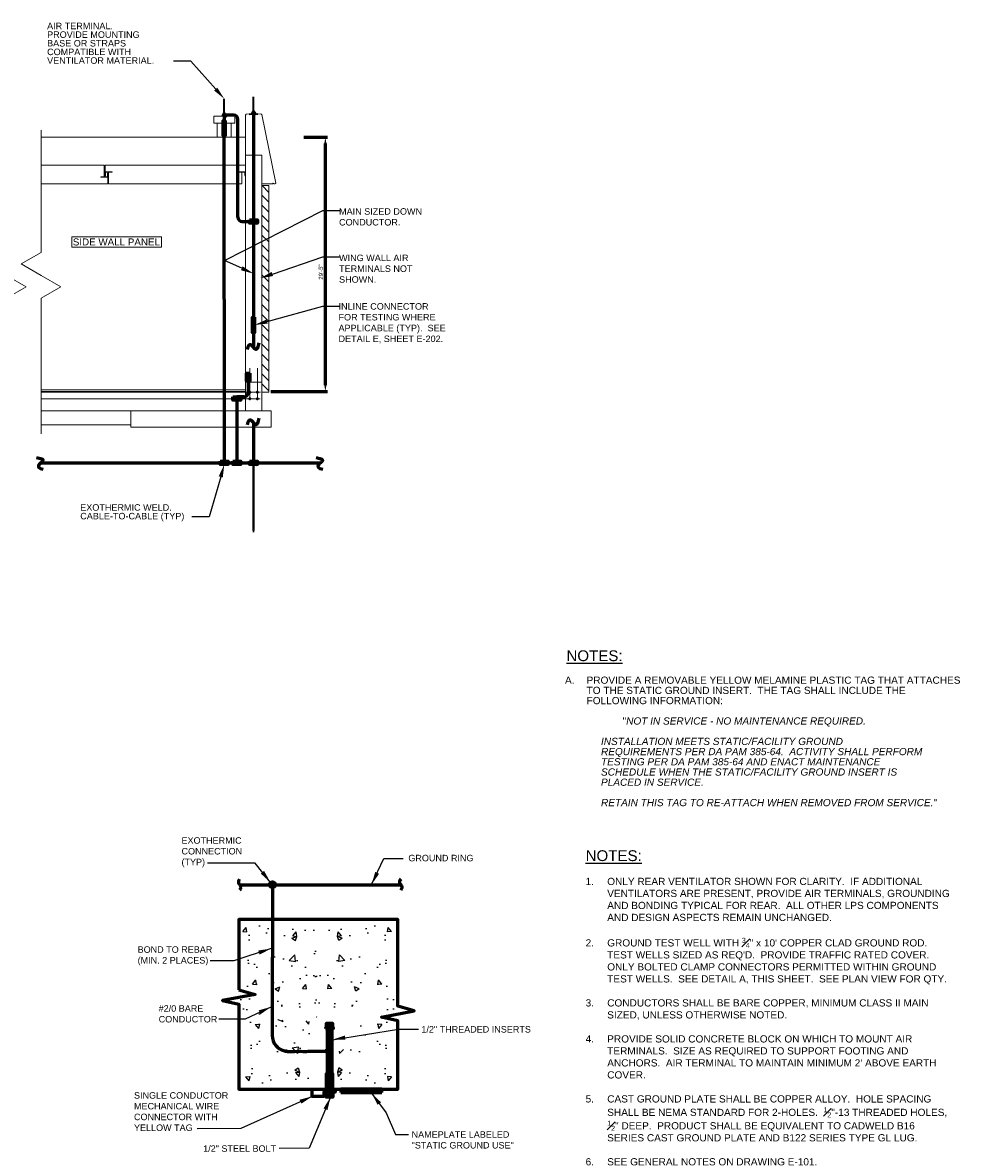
# Model space of a CAD drawing. Header units: inches. Extents: x 119 to 13708, y 367 to 7376.
# Tile 16 of 21: x 4797 to 6099, y 430 to 2000. Entities that reach past the tile are written whole.
import ezdxf
from ezdxf import colors
from ezdxf.entities.mleader import LeaderData, LeaderLine
from ezdxf.enums import TextEntityAlignment as Align
from ezdxf.math import Vec2, Vec3

# ---------------------------------------------------------------- set-up
doc = ezdxf.new("R2010")
doc.units = ezdxf.units.IN
doc.header["$MEASUREMENT"] = 0
doc.linetypes.add('DASHED2', pattern=[0.375, 0.25, -0.125])
for name, color, linetype, lineweight in [('E-AIR-TERM', 3, 'Continuous', 35), ('E-ANNO-TEXT', 7, 'Continuous', 25), ('E-GND-COND', 92, 'DASHED2', 60), ('E-GND-GES', 92, 'Continuous', 60), ('E-ISO-BLDG', 253, 'Continuous', 9), ('E-LPS-COND', 92, 'Continuous', 60), ('S-201 Elevations [E-201 Reference]$0$E-REF', 253, 'Continuous', 9), ('S-201 Elevations [E-201 Reference]$0$Level 1', 7, 'Continuous', 0)]:
    doc.layers.add(name, color=color, linetype=linetype, lineweight=lineweight)
doc.layers.add('E-DETL-FINE', color=253, linetype='Continuous')
doc.styles.add('Arial8', font='arial.ttf', dxfattribs={"height": 0.125})
doc.styles.add("S-201 Elevations [E-201 Reference]$0$_1 4 1'-0", font='arial.ttf', dxfattribs={"height": 6})
doc.styles.get("Standard").update_dxf_attribs({"font": 'arial.ttf'})
doc.dimstyles.new('3-16to1Dim8', dxfattribs={"dimtxt": 12, "dimasz": 0.0625, "dimexe": 0.0625, "dimexo": 0.0625, "dimgap": 0.03125, "dimtad": 1, "dimdec": 4, "dimlfac": 64, "dimzin": 3, "dimdsep": 46, "dimlunit": 4, "dimtxsty": 'Arial8', "dimcen": 0.09375, "dimclrd": 256, "dimclrt": 256, "dimadec": 0, "dimazin": 1, "dimtfac": 1, "dimtdec": 4, "dimtofl": 0, "dimtmove": 0, "dimatfit": 3, "dimfxl": 1, "dimfrac": 1, "dimtolj": 1, "dimtzin": 0, "dimlwd": -1, "dimarcsym": 0})
doc.dimstyles.new("S-201 Elevations [E-201 Reference]$0$1 4 1'-0", dxfattribs={"dimtxt": 6, "dimasz": 9, "dimexe": 3, "dimexo": 3, "dimgap": 3, "dimtad": 1, "dimdec": 0, "dimzin": 11, "dimdsep": 46, "dimlunit": 3, "dimtxsty": "S-201 Elevations [E-201 Reference]$0$_1 4 1'-0", "dimcen": 0.09, "dimadec": 4, "dimazin": 3, "dimtfac": 1, "dimtdec": 0, "dimtofl": 0, "dimtmove": 0, "dimatfit": 3, "dimfxl": 1, "dimfrac": 2, "dimtolj": 1, "dimtzin": 11, "dimarcsym": 0})

# ---------------------------------------------------------------- blocks, each defined once
blk = doc.blocks.new('Line Break-Big')
blk.add_lwpolyline([(0, 0.125, 0.414214), (0, 0, -0.414214), (0, -0.125)], format="xyb")
blk = doc.blocks.new('S-201 Elevations [E-201 Reference]$0$l6x312x516-e_78')
at = {"layer": 'S-201 Elevations [E-201 Reference]$0$Level 1', "color": 9, "extrusion": (0, 0, -1)}
for p, q in [((0, 0), (0, 19.1)), ((0, 19.1), (0, 19.1)), ((0, 19.1), (0, 19.1)), ((11.1, 0), (0, 0)), ((1, 18.1), (1, 18.1)), ((1, 18.1), (1, 1.9)), ((1, 1.9), (1, 1.9)), ((1.9, 1), (1.9, 1)), ((1.9, 1), (10.2, 1)), ((10.2, 1), (10.2, 1)), ((11.1, 0), (11.1, 0)), ((11.1, 0), (11.1, 0))]:
    blk.add_line(p, q, dxfattribs=at)
for centre, start, end in [((0, 18.1), 90, 180.0033), ((-1.9, 1.9), 269.9979, 359.9967), ((-10.2, 0), 90.0021, 180.0021)]:
    blk.add_arc(centre, 0.952, start, end, dxfattribs=at)
blk = doc.blocks.new('*D58')
at = {"layer": 'Defpoints', "color": 0, "transparency": 16777216}
for p in [(1257.6, 1367.3), (1290.7, 1367.3), (1212.1, 1013.9)]:
    blk.add_point(p, dxfattribs=at)
at = {"layer": 'S-201 Elevations [E-201 Reference]$0$E-REF', "color": 0, "lineweight": -2, "transparency": 16777216}
for p, q in [((1260.6, 1367.3), (1293.7, 1367.3)), ((1290.7, 1022.9), (1290.7, 1358.3)), ((1215.1, 1013.9), (1293.7, 1013.9))]:
    blk.add_line(p, q, dxfattribs=at)
at = {"layer": 'S-201 Elevations [E-201 Reference]$0$E-REF', "color": 0, "transparency": 16777216}
for points in [[(1289.2, 1358.3), (1292.2, 1358.3), (1290.7, 1367.3)], [(1289.2, 1022.9), (1292.2, 1022.9), (1290.7, 1013.9)]]:
    blk.add_solid(points, dxfattribs=at)
at = {"layer": 'S-201 Elevations [E-201 Reference]$0$E-REF', "color": 0, "transparency": 16777216, "insert": (1284.6, 1169.4), "char_height": 6, "attachment_point": 5, "rotation": 90, "style": "S-201 Elevations [E-201 Reference]$0$_1 4 1'-0"}
blk.add_mtext('\\A1;         29\'-5"', dxfattribs=at)
blk = doc.blocks.new('S-201 Elevations [E-201 Reference]')
at = {"layer": 'S-201 Elevations [E-201 Reference]$0$E-REF', "extrusion": (0, 0, -1)}
h = blk.add_hatch(dxfattribs=at)
h.set_pattern_fill('HATCH', color=9, scale=1.624893, style=0, pattern_type=2)
h.set_pattern_definition([(45, (-1178.767, 1132.959), (-6.89384, 6.89384), [])])
h.paths.add_polyline_path([(-1212.1, 1013.1), (-1202.4, 1013.1), (-1202.4, 1299.9), (-1212.1, 1299.9)])
at = {"layer": 'S-201 Elevations [E-201 Reference]$0$E-REF', "color": 9}
for p, q in [((1180.9, 1399), (1179.6, 1397.8)), ((1179.6, 1397.8), (1179.6, 1302.3)), ((1180.9, 1399), (1201.2, 1399.8)), ((1202.6, 1398.6), (1201.2, 1399.8)), ((1202.6, 1398.6), (1221.7, 1303.5)), ((1140.6, 1386.8), (1140.6, 1367.3)), ((1160.1, 1386.8), (1160.1, 1367.3)), ((895.9, 1376.9), (895.9, 1207)), ((895.9, 1367.3), (1179.6, 1367.3)), ((1202.4, 1342.1), (1179.6, 1342.1)), ((1202.4, 1342.1), (1202.4, 987.1)), ((895.9, 1328.3), (983.6, 1328.3)), ((983.6, 1328.3), (983.6, 1312.2)), ((984.7, 1328.3), (1178.6, 1328.3)), ((984.7, 1328.3), (984.7, 1319)), ((1179.6, 1328.3), (1160, 1328.3)), ((1179.6, 1328.3), (1179.6, 1319)), ((988.5, 1311.7), (988.5, 1302.3)), ((989.5, 1302.3), (989.5, 1318.5)), ((1174.8, 1302.3), (1174.8, 1318.5)), ((1220.7, 1302.3), (1221.7, 1303.5)), ((895.9, 1302.3), (988.5, 1302.3)), ((989.5, 1302.3), (1174.8, 1302.3)), ((1179.6, 1302.3), (1179.6, 987.1)), ((1179.6, 1302.3), (1179.6, 1016.3)), ((1202.4, 1302.3), (1217.2, 1302.3)), ((1219.6, 1302.3), (1220.7, 1302.3)), ((1179.7, 1226.2), (1179.7, 1230.9)), ((895.9, 1143.4), (895.9, 955.3)), ((1179.6, 1026.9), (1202.4, 1026.9)), ((895.9, 1016.3), (1179.6, 1016.3)), ((895.9, 1013.9), (1179.6, 1013.9)), ((1121.1, 987.1), (895.9, 987.1)), ((1020.4, 967.6), (1020.4, 987.1)), ((1215.4, 987.1), (1121.1, 987.1)), ((1215.4, 987.1), (1215.4, 964.3)), ((1020.4, 967.6), (895.9, 967.6)), ((1020.4, 967.6), (1020.4, 964.3)), ((1215.4, 964.3), (1020.4, 964.3))]:
    blk.add_line(p, q, dxfattribs=at)
at = {"layer": 'S-201 Elevations [E-201 Reference]$0$E-REF', "color": 9, "flags": 128}
blk.add_lwpolyline([(1219.6, 1302.3), (1218.4, 1303.5), (1217.2, 1302.3)], dxfattribs=at)
at = {"layer": 'S-201 Elevations [E-201 Reference]$0$E-REF', "color": 9}
for points in [[(895.9, 1175.2), (868.3, 1191.1), (895.9, 1207), (895.9, 1207)], [(847.7, 1143.4), (875.2, 1159.3), (847.7, 1175.2), (847.7, 1175.2)], [(895.9, 1143.4), (923.4, 1159.3), (895.9, 1175.2), (895.9, 1175.2)]]:
    blk.add_lwpolyline(points, dxfattribs=at)
for points in [[(1164.9, 1396.5), (1135.7, 1396.5), (1135.7, 1386.8), (1164.9, 1386.8)], [(1212.1, 1299.9), (1202.4, 1299.9), (1202.4, 1013.1), (1212.1, 1013.1)], [(1212.1, 1013.1), (1202.4, 1013.1), (1202.4, 1299.9), (1212.1, 1299.9)], [(938.4, 1228.9), (1062.9, 1228.9), (1062.9, 1214.4), (938.4, 1214.4)]]:
    blk.add_3dface(points, dxfattribs=at)
for p, xscale, yscale, zscale, rotation in [((988.5, 1311.7), 0.5117772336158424, 0.5117772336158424, 0.5117772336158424, 90), ((984.7, 1319), 0.5117772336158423, 0.5117772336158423, 0.5117772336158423, 270)]:
    blk.add_blockref('S-201 Elevations [E-201 Reference]$0$l6x312x516-e_78', p, dxfattribs=dict(at, xscale=xscale, yscale=yscale, zscale=zscale, rotation=rotation))
at = {"layer": 'S-201 Elevations [E-201 Reference]$0$E-REF', "color": 9, "extrusion": (0, 0, -1), "xscale": 0.5117772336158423, "yscale": 0.5117772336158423, "zscale": 0.5117772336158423, "rotation": 270}
blk.add_blockref('S-201 Elevations [E-201 Reference]$0$l6x312x516-e_78', (-1179.6, 1319), dxfattribs=at)
at = {"layer": 'S-201 Elevations [E-201 Reference]$0$E-REF', "color": 9, "style": "S-201 Elevations [E-201 Reference]$0$_1 4 1'-0"}
blk.add_text('SIDE WALL PANEL', height=9.749, dxfattribs=at).set_placement((939.9, 1221.7), align=Align.MIDDLE_LEFT)
at = {"layer": 'S-201 Elevations [E-201 Reference]$0$E-REF', "color": 9}
dim = blk.add_linear_dim(base=(1290.7, 1367.3), p1=(1212.1, 1013.9), p2=(1257.6, 1367.3), angle=90, text='         <>', dimstyle="S-201 Elevations [E-201 Reference]$0$1 4 1'-0", dxfattribs=at)
dim.commit()
dim.dimension.update_dxf_attribs({"geometry": '*D58', "text_midpoint": (1290.7, 1169.4), "dimtype": 128})

msp = doc.modelspace()

# ---------------------------------------------------------------- hatches: boundary and pattern name
at = {"layer": 'E-DETL-FINE', "ltscale": 100}
h = msp.add_hatch(dxfattribs=at)
h.set_pattern_fill('AR-CONC', color=0, scale=9.670489, style=0)
h.set_pattern_definition([(50, (1323.597, 2356.294), (69.3626, -6.06844), [7.2529, -79.7815]), (355, (1323.6, 2356.294), (-13.4179, 72.7407), [5.8023, -63.8252]), (100.4514, (1329.38, 2355.79), (55.9447, 66.6722), [6.164, -67.8039]), (46.1842, (1323.6, 2375.635), (103.2074, -16.0065), [10.8793, -119.6723]), (96.6356, (1332.2, 2374.3), (90.3865, 94.202), [9.246, -101.7058]), (351.1842, (1323.6, 2375.63), (90.3864, 94.202), [8.7034, -95.7378]), (21, (1333.27, 2370.8), (57.7238, -38.9352), [7.2529, -79.7815]), (326, (1333.27, 2370.8), (23.5298, 70.1256), [5.8023, -63.8252]), (71.4514, (1338.08, 2367.555), (81.2536, 31.1903), [6.164, -67.8039]), (37.5, (1323.597, 2356.294), (1.17592, 32.19246), [0, -63.0516, 0, -64.79228, 0, -64.067]), (7.5, (1323.597, 2356.294), (25.4401, 38.14154), [0, -36.94127, 0, -61.601, 0, -24.418]), (327.5, (1302.032, 2356.294), (51.62324, -2.18117), [0, -24.17622, 0, -75.4298, 0, -100.08956]), (317.5, (1292.36, 2356.294), (56.39695, 9.68064), [0, -31.4291, 0, -50.09313, 0, -71.0781])])
h.paths.add_polyline_path([(5212.10078, 750.99279), (5098.47253, 750.99279), (5097.98901, 624.30938), (5103.7913, 624.30938), (5124.56564, 616.94195), (5206.4229, 603.36045), (5202.30318, 684.89037), (5205.81496, 715.21198)])
h = msp.add_hatch(dxfattribs=at)
h.set_pattern_fill('AR-CONC', color=0, scale=9.670489, style=0)
h.set_pattern_definition([(130, (9088.24, 2356.294), (-69.3626, -6.06844), [7.2529, -79.7815]), (185, (9088.24, 2356.294), (13.4179, 72.7407), [5.8023, -63.8252]), (79.5486, (9082.46, 2355.79), (-55.9447, 66.6722), [6.164, -67.8039]), (133.8158, (9088.24, 2375.635), (-103.2074, -16.0065), [10.8793, -119.6723]), (83.3644, (9079.64, 2374.3), (-90.3865, 94.202), [9.246, -101.7058]), (188.8158, (9088.24, 2375.63), (-90.3864, 94.202), [8.7034, -95.7378]), (159, (9078.57, 2370.8), (-57.7238, -38.9352), [7.2529, -79.7815]), (214, (9078.57, 2370.8), (-23.5298, 70.1256), [5.8023, -63.8252]), (108.5486, (9073.76, 2367.555), (-81.2536, 31.1903), [6.164, -67.8039]), (142.5, (9088.242, 2356.294), (-1.17592, 32.19246), [0, -63.0516, 0, -64.79228, 0, -64.067]), (172.5, (9088.24, 2356.294), (-25.4401, 38.14154), [0, -36.94127, 0, -61.601, 0, -24.418]), (212.5, (9109.807, 2356.294), (-51.62324, -2.18117), [0, -24.17622, 0, -75.4298, 0, -100.08956]), (222.5, (9119.477, 2356.294), (-56.39695, 9.68064), [0, -31.4291, 0, -50.09313, 0, -71.0781])])
h.paths.add_polyline_path([(5199.73791, 750.99279), (5313.36616, 750.99279), (5313.84968, 624.30938), (5308.04739, 624.30938), (5255.4479, 622.71352), (5213.01452, 623.53703), (5192.00383, 651.12546), (5182.94039, 714.53758)])
h = msp.add_hatch(dxfattribs=at)
h.set_pattern_fill('AR-CONC', color=0, scale=9.670489, style=0)
h.set_pattern_definition([(310, (1327.465, -1083.015), (69.3626, 6.06844), [7.2529, -79.7815]), (5, (1327.465, -1083.015), (-13.4179, -72.7407), [5.8023, -63.8252]), (259.5486, (1333.246, -1082.51), (55.9447, -66.6722), [6.164, -67.8039]), (313.8158, (1327.465, -1102.36), (103.2074, 16.0065), [10.8793, -119.6723]), (263.3644, (1336.07, -1101.02), (90.3865, -94.202), [9.246, -101.7058]), (8.8158, (1327.47, -1102.36), (90.3864, -94.202), [8.7034, -95.7378]), (339, (1337.136, -1097.52), (57.7238, 38.9352), [7.2529, -79.7815]), (34, (1337.136, -1097.52), (23.5298, -70.1256), [5.8023, -63.8252]), (288.5486, (1341.946, -1094.277), (81.2536, -31.1903), [6.164, -67.8039]), (322.5, (1327.465, -1083.015), (1.17592, -32.19246), [0, -63.0516, 0, -64.79228, 0, -64.067]), (352.5, (1327.465, -1083.015), (25.4401, -38.14154), [0, -36.94127, 0, -61.601, 0, -24.418]), (32.5, (1305.9, -1083.015), (51.62324, 2.18117), [0, -24.17622, 0, -75.4298, 0, -100.08956]), (42.5, (1296.23, -1083.015), (56.39695, -9.68064), [0, -31.4291, 0, -50.09313, 0, -71.0781])])
h.paths.add_polyline_path([(5215.96897, 522.28573), (5102.34073, 522.28573), (5101.8572, 648.96913), (5107.6595, 648.96913), (5123.6158, 643.16684), (5149.2426, 615.60594), (5194.47565, 613.24285), (5209.68315, 558.06653)])
h = msp.add_hatch(dxfattribs=at)
h.set_pattern_fill('AR-CONC', color=0, scale=9.670489, style=0)
h.set_pattern_definition([(230, (9088.24, -1083.015), (-69.3626, 6.06844), [7.2529, -79.7815]), (175, (9088.24, -1083.015), (13.4179, -72.7407), [5.8023, -63.8252]), (280.4514, (9082.46, -1082.51), (-55.9447, -66.6722), [6.164, -67.8039]), (226.1842, (9088.24, -1102.36), (-103.2074, 16.0065), [10.8793, -119.6723]), (276.6356, (9079.64, -1101.02), (-90.3865, -94.202), [9.246, -101.7058]), (171.1842, (9088.24, -1102.36), (-90.3864, -94.202), [8.7034, -95.7378]), (201, (9078.57, -1097.52), (-57.7238, 38.9352), [7.2529, -79.7815]), (146, (9078.57, -1097.52), (-23.5298, -70.1256), [5.8023, -63.8252]), (251.4514, (9073.76, -1094.277), (-81.2536, -31.1903), [6.164, -67.8039]), (217.5, (9088.242, -1083.015), (-1.17592, -32.19246), [0, -63.0516, 0, -64.79228, 0, -64.067]), (187.5, (9088.24, -1083.015), (-25.4401, -38.14154), [0, -36.94127, 0, -61.601, 0, -24.418]), (147.5, (9109.807, -1083.015), (-51.62324, 2.18117), [0, -24.17622, 0, -75.4298, 0, -100.08956]), (137.5, (9119.477, -1083.015), (-56.39695, -9.68064), [0, -31.4291, 0, -50.09313, 0, -71.0781])])
h.paths.add_polyline_path([(5199.73791, 522.28573), (5313.36616, 522.28573), (5313.84968, 648.96913), (5308.04739, 648.96913), (5292.09108, 643.16684), (5266.46429, 615.60594), (5250.9915, 577.40751), (5206.02373, 558.06653)])
at = {"layer": 'E-GND-COND', "linetype": 'Continuous', "transparency": 33554687}
h = msp.add_hatch(color=0, dxfattribs=at)
h.dxf.hatch_style = 1
h.paths.add_polyline_path([(5075.6371, 1842.53317), (5078.3371, 1842.53317), (5078.3371, 1853.33317), (5075.6371, 1853.33317)])
h = msp.add_hatch(color=0, dxfattribs=at)
h.dxf.hatch_style = 1
h.paths.add_polyline_path([(5116.34067, 1569.28409), (5119.04067, 1569.28409), (5119.04067, 1580.08409), (5116.34067, 1580.08409)])
at = {"layer": 'E-GND-GES'}
h = msp.add_hatch(color=0, dxfattribs=at)
h.dxf.hatch_style = 1
h.paths.add_polyline_path([(5123.24401, 1726.10632), (5112.13733, 1726.10632), (5117.69067, 1723.72939), (5123.24401, 1723.72939)])
h.paths.add_polyline_path([(5112.13733, 1726.10632), (5112.13733, 1723.72939), (5117.69067, 1723.72939)], flags=17)
h.paths.add_polyline_path([(5117.69067, 1723.72939), (5112.13733, 1723.72939), (5112.13733, 1721.35245), (5123.24401, 1721.35245)])
h.paths.add_polyline_path([(5123.24401, 1723.6677, -0.0151483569), (5117.69067, 1723.72939), (5123.24401, 1721.35245)])
h = msp.add_hatch(color=0, dxfattribs=at)
h.dxf.hatch_style = 1
h.paths.add_polyline_path([(5123.24401, 1723.72939), (5117.69067, 1723.72939), (5123.24401, 1721.35245)])
h = msp.add_hatch(color=0, dxfattribs=at)
h.dxf.hatch_style = 1
h.paths.add_polyline_path([(5112.40455, 1502.22326), (5112.40455, 1513.32994), (5110.02762, 1507.7766), (5110.02762, 1502.22326)])
h.paths.add_polyline_path([(5112.40455, 1513.32994), (5110.02762, 1513.32994), (5110.02762, 1507.7766)], flags=17)
h.paths.add_polyline_path([(5110.02762, 1507.7766), (5110.02762, 1513.32994), (5107.65068, 1513.32994), (5107.65068, 1502.22326)])
h.paths.add_polyline_path([(5109.96593, 1502.22326, -0.0151483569), (5110.02762, 1507.7766), (5107.65068, 1502.22326)])
h = msp.add_hatch(color=0, dxfattribs=at)
h.dxf.hatch_style = 1
h.paths.add_polyline_path([(5110.02762, 1502.22326), (5110.02762, 1507.7766), (5107.65068, 1502.22326)])
h = msp.add_hatch(color=0, dxfattribs=at)
h.dxf.hatch_style = 1
h.paths.add_polyline_path([(5099.83613, 1480.31631), (5088.72945, 1480.31631), (5094.28279, 1477.93937), (5099.83613, 1477.93937)])
h.paths.add_polyline_path([(5088.72945, 1480.31631), (5088.72945, 1477.93937), (5094.28279, 1477.93937)], flags=17)
h.paths.add_polyline_path([(5094.28279, 1477.93937), (5088.72945, 1477.93937), (5088.72945, 1475.56244), (5099.83613, 1475.56244)])
h.paths.add_polyline_path([(5099.83613, 1477.87768, -0.0151483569), (5094.28279, 1477.93937), (5099.83613, 1475.56244)])
h = msp.add_hatch(color=0, dxfattribs=at)
h.dxf.hatch_style = 1
h.paths.add_polyline_path([(5099.83613, 1477.93937), (5094.28279, 1477.93937), (5099.83613, 1475.56244)])
h = msp.add_hatch(color=0, dxfattribs=at)
h.dxf.hatch_style = 1
h.paths.add_polyline_path([(5082.54044, 1391.10458), (5071.43376, 1391.10458), (5076.9871, 1388.72764), (5082.54044, 1388.72764)])
h.paths.add_polyline_path([(5071.43376, 1391.10458), (5071.43376, 1388.72764), (5076.9871, 1388.72764)], flags=17)
h.paths.add_polyline_path([(5076.9871, 1388.72764), (5071.43376, 1388.72764), (5071.43376, 1386.35071), (5082.54044, 1386.35071)])
h.paths.add_polyline_path([(5082.54044, 1388.66595, -0.0151483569), (5076.9871, 1388.72764), (5082.54044, 1386.35071)])
h = msp.add_hatch(color=0, dxfattribs=at)
h.dxf.hatch_style = 1
h.paths.add_polyline_path([(5099.83613, 1391.10458), (5088.72945, 1391.10458), (5094.28279, 1388.72764), (5099.83613, 1388.72764)])
h.paths.add_polyline_path([(5088.72945, 1391.10458), (5088.72945, 1388.72764), (5094.28279, 1388.72764)], flags=17)
h.paths.add_polyline_path([(5094.28279, 1388.72764), (5088.72945, 1388.72764), (5088.72945, 1386.35071), (5099.83613, 1386.35071)])
h.paths.add_polyline_path([(5099.83613, 1388.66595, -0.0151483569), (5094.28279, 1388.72764), (5099.83613, 1386.35071)])
h = msp.add_hatch(color=0, dxfattribs=at)
h.dxf.hatch_style = 1
h.paths.add_polyline_path([(5123.24401, 1391.10458), (5112.13733, 1391.10458), (5117.69067, 1388.72764), (5123.24401, 1388.72764)])
h.paths.add_polyline_path([(5112.13733, 1391.10458), (5112.13733, 1388.72764), (5117.69067, 1388.72764)], flags=17)
h.paths.add_polyline_path([(5117.69067, 1388.72764), (5112.13733, 1388.72764), (5112.13733, 1386.35071), (5123.24401, 1386.35071)])
h.paths.add_polyline_path([(5123.24401, 1388.66595, -0.0151483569), (5117.69067, 1388.72764), (5123.24401, 1386.35071)])
at = {"layer": 'E-GND-GES', "linetype": 'Continuous', "lineweight": 30}
h = msp.add_hatch(color=0, dxfattribs=at)
h.dxf.hatch_style = 1
h.paths.add_polyline_path([(5117.19067, 1296.24728), (5118.19067, 1296.24728), (5118.19067, 1388.72764), (5117.19067, 1388.72764)])
at = {"layer": 'E-GND-GES'}
h = msp.add_hatch(color=0, dxfattribs=at)
h.dxf.hatch_style = 1
h.paths.add_polyline_path([(5123.24401, 1388.72764), (5117.69067, 1388.72764), (5123.24401, 1386.35071)])
at = {"layer": 'E-GND-GES', "linetype": 'Continuous', "lineweight": 30}
h = msp.add_hatch(color=0, dxfattribs=at)
h.dxf.hatch_style = 1
h.paths.add_polyline_path([(5117.69067, 1296.24728), (5117.19067, 1296.24728), (5117.69067, 1292.19364)])
h.paths.add_polyline_path([(5118.19067, 1296.24728), (5117.69067, 1296.24728), (5117.69067, 1292.19364)])
at = {"layer": 'E-GND-GES', "transparency": 33554687}
h = msp.add_hatch(dxfattribs=at)
h.set_pattern_fill('_USER', color=0, scale=0.99475, pattern_type=0)
h.set_pattern_definition([(0, (2975.6937, -367.8787), (0, 0.99475), [])])
h.paths.add_polyline_path([(5219.8099, 540.17613), (5226.57925, 540.17613), (5226.57925, 603.03431), (5219.8099, 603.03431)])
at = {"layer": 'E-GND-GES'}
h = msp.add_hatch(color=0, dxfattribs=at)
edge = h.paths.add_edge_path()
edge.add_arc((5219.8099, 571.60522), 3.90122, 0, 360)
at = {"layer": 'E-LPS-COND'}
h = msp.add_hatch(color=0, dxfattribs=at)
h.dxf.hatch_style = 1
h.paths.add_polyline_path([(5076.9871, 1873.73911), (5074.95287, 1870.21572), (5079.02133, 1870.21572)])
h = msp.add_hatch(color=0, dxfattribs=at)
h.dxf.hatch_style = 1
h.paths.add_polyline_path([(5117.54982, 1876.59539), (5115.65806, 1872.9935), (5119.72327, 1873.15613)])
h = msp.add_hatch(color=0, dxfattribs=at)
edge = h.paths.add_edge_path()
edge.add_arc((5143.87625, 802.71571), 3.90122, 0, 360)

# ---------------------------------------------------------------- linework, layer by layer
at = {"layer": 'E-AIR-TERM', "color": 0}
for p, q in [((5076.9871, 1870.21572), (5076.9871, 1894.21572)), ((5117.69067, 1873.07482), (5117.69067, 1897.07482)), ((5111.6938, 1872.83497), (5123.68421, 1873.31459))]:
    msp.add_line(p, q, dxfattribs=at)
at = {"layer": 'E-GND-COND', "color": 0, "linetype": 'Continuous'}
for p, q in [((5078.3371, 1853.33317), (5075.6371, 1853.33317)), ((5119.04067, 1580.08409), (5116.34067, 1580.08409))]:
    msp.add_line(p, q, dxfattribs=at)
for points in [[(5078.3371, 1864.13317), (5078.3371, 1842.53317), (5075.6371, 1842.53317), (5075.6371, 1864.13317)], [(5119.04067, 1590.88409), (5119.04067, 1569.28409), (5116.34067, 1569.28409), (5116.34067, 1590.88409)]]:
    msp.add_lwpolyline(points, close=True, dxfattribs=at)
at = {"layer": 'E-GND-GES', "color": 0}
for p, q in [((5117.69067, 1874.24834), (5117.69067, 1590.88409)), ((5117.69067, 1569.28409), (5117.69067, 1548.79043)), ((5110.02762, 1502.22326), (5110.02762, 1486.05102)), ((5094.28279, 1477.93937), (5094.28279, 1388.72764)), ((5104.02762, 1480.05102, 0), (5094.31521, 1480.05102)), ((5117.69067, 1444.17679), (5117.69067, 1388.72764)), ((4822.5486, 1388.72764), (5210.78191, 1388.72764)), ((5238.92703, 518.90105), (5238.92703, 514.06696)), ((5295.76162, 518.90105), (5238.92703, 518.90105)), ((5295.76162, 514.06696), (5295.76162, 518.90105)), ((5238.92703, 514.06696), (5295.76162, 514.06696))]:
    msp.add_line(p, q, dxfattribs=at)
at = {"layer": 'E-GND-GES', "color": 0, "linetype": 'Continuous', "lineweight": 30}
for p, q in [((5076.4871, 1388.72764), (5077.4871, 1388.72764)), ((5093.78279, 1388.72764), (5094.78279, 1388.72764)), ((5117.19067, 1388.72764), (5117.19067, 1296.24728)), ((5117.19067, 1388.72764), (5118.19067, 1388.72764)), ((5118.19067, 1388.72764), (5118.19067, 1296.24728)), ((5117.19067, 1296.24728), (5118.19067, 1296.24728)), ((5117.19067, 1296.24728), (5117.69067, 1292.19364)), ((5117.19067, 1296.24728), (5118.19067, 1296.24728)), ((5117.69067, 1292.19364), (5117.69067, 1296.24728)), ((5118.19067, 1296.24728), (5117.69067, 1292.19364))]:
    msp.add_line(p, q, dxfattribs=at)
at = {"layer": 'E-GND-GES', "color": 0, "ltscale": 100}
for points in [[(5097.23646, 656.70552), (5119.9621, 650.41971), (5074.51081, 641.71626), (5097.23646, 636.63926), (5097.23646, 518.90105), (5318.2014, 518.90105), (5318.2014, 603.3927), (5318.2014, 613.78848), (5295.47575, 618.86549), (5340.92705, 627.56893), (5318.2014, 633.85474), (5318.2014, 754.37746), (5097.23646, 754.37746)], [(5217.63404, 603.03431), (5228.75511, 603.03431), (5228.75511, 604.00136), (5217.63404, 604.00136)], [(5218.60109, 604.00136), (5227.78806, 604.00136), (5227.78806, 609.80365), (5218.60109, 609.80365)], [(5218.60109, 518.90105), (5227.78806, 518.90105), (5227.78806, 540.17613), (5218.60109, 540.17613)], [(5231.17273, 518.90105), (5231.17273, 514.54933), (5215.21642, 514.54933), (5215.21642, 508.74704), (5199.26011, 508.74704), (5199.26011, 518.90105)], [(5217.63404, 514.54933), (5228.75511, 514.54933), (5228.75511, 513.58228), (5217.63404, 513.58228)], [(5218.60109, 513.58228), (5227.78806, 513.58228), (5227.78806, 507.77999), (5218.60109, 507.77999)]]:
    msp.add_lwpolyline(points, close=True, dxfattribs=at)
for points in [[(5219.8099, 603.03431), (5219.8099, 540.17613)], [(5221.01872, 604.00136), (5221.01872, 609.80365)], [(5225.37044, 604.00136), (5225.37044, 609.80365)], [(5226.57925, 603.03431), (5226.57925, 540.17613)], [(5221.01872, 518.90105), (5221.01872, 540.17613)], [(5225.37044, 518.90105), (5225.37044, 540.17613)], [(5221.01872, 513.58228), (5221.01872, 507.77999)], [(5225.37044, 513.58228), (5225.37044, 507.77999)]]:
    msp.add_lwpolyline(points, dxfattribs=at)
at = {"layer": 'E-GND-GES', "color": 0}
msp.add_arc((5104.02762, 1486.05102, 0), 6, 270, 0, dxfattribs=at)
for points in [[(5125.14962, 1555.08942), (5123.12616, 1545.82654), (5120.1465, 1545.64613), (5117.50029, 1549.0971), (5113.96292, 1553.19929), (5110.18855, 1552.71715), (5108.66274, 1545.80681)], [(5125.14962, 1450.47578), (5123.12616, 1441.2129), (5120.1465, 1441.03249), (5117.50029, 1444.48346), (5113.96292, 1448.58565), (5110.18855, 1448.10351), (5108.66274, 1441.19317)], [(4816.29625, 1396.22467), (4825.55913, 1394.20121), (4825.73955, 1391.22156), (4822.28857, 1388.57534), (4818.18639, 1385.03798), (4818.66852, 1381.26361), (4825.57886, 1379.73779)], [(5204.52956, 1396.22467), (5213.79244, 1394.20121), (5213.97285, 1391.22156), (5210.52188, 1388.57534), (5206.41969, 1385.03798), (5206.90183, 1381.26361), (5213.81217, 1379.73779)]]:
    msp.add_open_spline(points, degree=3, dxfattribs=at)
msp.add_open_spline([(5143.33889, 601.9572), (5143.25881, 596.52498), (5142.82835, 584.99393), (5156.85367, 569.92392), (5180.45195, 571.83478), (5188.67647, 570.65808), (5200.79315, 571.96933), (5219.8099, 571.60522)], degree=3, knots=[3.9017365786, 3.9017365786, 3.9017365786, 3.9017365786, 13.3687022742, 22.3414061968, 39.7131029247, 64.1319127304, 92.6762085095, 92.6762085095, 92.6762085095, 92.6762085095], dxfattribs=at)
at = {"layer": 'E-ISO-BLDG', "color": 0}
for p, q in [((5112.40455, 1477.67409), (5112.40455, 1520.13362)), ((5122.90455, 1477.67409), (5122.90455, 1520.27139)), ((4822.5486, 1486.58541), (5127.13044, 1486.58541)), ((4822.5486, 1477.67409), (5126.97941, 1477.67409))]:
    msp.add_line(p, q, dxfattribs=at)
for centre in [(5111.59853, 1486.58541), (5111.59853, 1477.67409), (5112.40455, 1487.39143), (5112.40455, 1485.7794), (5112.40455, 1478.4801), (5112.40455, 1476.86807), (5113.21057, 1486.58541), (5113.21057, 1477.67409), (5122.09853, 1486.58541), (5122.09853, 1477.67409), (5122.90455, 1487.39143), (5122.90455, 1485.7794), (5122.90455, 1478.4801), (5122.90455, 1476.86807), (5123.71057, 1486.58541), (5123.71057, 1477.67409)]:
    msp.add_circle(centre, 0.80602, dxfattribs=at)
at = {"layer": 'E-LPS-COND', "color": 0}
for p, q in [((5090.02495, 1871.39019), (5076.9871, 1871.39019)), ((5076.9871, 1871.15662), (5076.9871, 1864.13317)), ((5096.02495, 1729.72939), (5096.02495, 1865.39019)), ((5077.4871, 1388.72764), (5076.9871, 1842.53317)), ((5102.02495, 1723.72939), (5114.79253, 1723.72939)), ((5112.13733, 1726.10632), (5123.24401, 1721.35245)), ((5112.40455, 1513.32994), (5107.65068, 1502.22326)), ((5088.72945, 1480.31631), (5099.83613, 1475.56244)), ((5112.13733, 1391.10458), (5123.24401, 1386.35071)), ((5143.87625, 802.71571), (5143.33889, 601.9572))]:
    msp.add_line(p, q, dxfattribs=at)
at = {"layer": 'E-LPS-COND', "color": 0, "elevation": 0}
for points in [[(5074.95287, 1870.21572), (5079.02133, 1870.21572), (5076.9871, 1873.73911)], [(5071.43376, 1391.10458), (5082.54044, 1391.10458), (5082.54044, 1386.35071), (5071.43376, 1386.35071)]]:
    msp.add_lwpolyline(points, close=True, dxfattribs=at)
at = {"layer": 'E-LPS-COND', "color": 0}
for points in [[(5115.65806, 1872.9935), (5119.72327, 1873.15613), (5117.54982, 1876.59539)], [(5112.13733, 1726.10632), (5123.24401, 1726.10632), (5123.24401, 1721.35245), (5112.13733, 1721.35245)], [(5112.40455, 1513.32994), (5112.40455, 1502.22326), (5107.65068, 1502.22326), (5107.65068, 1513.32994)], [(5088.72945, 1480.31631), (5099.83613, 1480.31631), (5099.83613, 1475.56244), (5088.72945, 1475.56244)], [(5088.72945, 1391.10458), (5099.83613, 1391.10458), (5099.83613, 1386.35071), (5088.72945, 1386.35071)], [(5112.13733, 1391.10458), (5123.24401, 1391.10458), (5123.24401, 1386.35071), (5112.13733, 1386.35071)]]:
    msp.add_lwpolyline(points, close=True, dxfattribs=at)
at = {"layer": 'E-LPS-COND', "color": 0, "ltscale": 100}
msp.add_lwpolyline([(5098.2035, 802.71571), (5322.0696, 802.71571)], dxfattribs=at)
at = {"layer": 'E-LPS-COND', "color": 0}
msp.add_circle((5143.87625, 802.71571), 3.90122, dxfattribs=at)
for centre, start, end in [((5090.02495, 1865.39019), 0, 90), ((5102.02495, 1729.72939), 180, 270)]:
    msp.add_arc(centre, 6, start, end, dxfattribs=at)

# ---------------------------------------------------------------- block references
at = {"layer": 'E-GND-GES', "color": 0}
msp.add_blockref('S-201 Elevations [E-201 Reference]', (3926.67323, 473.67955), dxfattribs=at)
at = {"layer": 'E-LPS-COND', "color": 0, "ltscale": 100, "xscale": 61.89113002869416, "yscale": 61.89113002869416, "zscale": 61.89113002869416}
for p in [(5098.2035, 802.71571), (5322.0696, 802.71571)]:
    msp.add_blockref('Line Break-Big', p, dxfattribs=at)

# ---------------------------------------------------------------- texts
at = {"layer": 'E-ANNO-TEXT', "color": 0, "attachment_point": 1, "line_spacing_factor": 0.8}
for s, width, heights, insert, char_height in [('\\A1;AIR TERMINAL.  PROVIDE MOUNTING BASE OR STRAPS COMPATIBLE WITH VENTILATOR MATERIAL.', 152.6753424, [90.28596], (4830.89289, 1999.84262), 9), ('\\A1;\\pxsm1;MAIN SIZED DOWN CONDUCTOR.', 120.8143825, [32.34954], (5236.42613, 1742.23308), 9), ('\\A1;\\pxsm1;WING WALL AIR TERMINALS NOT SHOWN.', 122.0962595, [48.04468], (5236.42613, 1677.78614), 9), ('\\A1;\\pxsm1;INLINE CONNECTOR FOR TESTING WHERE APPLICABLE (TYP).  SEE DETAIL E, SHEET E-202.', 153.7146426, [74.83053], (5235.68044, 1610.3724), 9), ('\\A1;EXOTHERMIC WELD.\\PCABLE-TO-CABLE (TYP)', 150.8732237, [38.15254], (4876.92456, 1331.13708), 9), ('\\A1;\\pxi-3,l3,sm1,t3;1.^IONLY REAR VENTILATOR SHOWN FOR CLARITY.  IF ADDITIONAL VENTILATORS ARE PRESENT, PROVIDE AIR TERMINALS, GROUNDING AND BONDING TYPICAL FOR REAR.  ALL OTHER LPS COMPONENTS AND DESIGN ASPECTS REMAIN UNCHANGED. \\P\\pi0,l0,s*,tz;\\P\\pi-3,l3,sm1,t3;2.^IGROUND TEST WELL WITH {\\H0.7x;\\S3#4;}" x 10\' COPPER CLAD GROUND ROD.  TEST WELLS SIZED AS REQ\'D.  PROVIDE TRAFFIC RATED COVER.  ONLY BOLTED CLAMP CONNECTORS PERMITTED WITHIN GROUND TEST WELLS.  SEE DETAIL A, THIS SHEET.  SEE PLAN VIEW FOR QTY.\\P\\P3.^ICONDUCTORS SHALL BE BARE COPPER, MINIMUM CLASS II MAIN SIZED, UNLESS OTHERWISE NOTED.\\P\\pi0,l0,s*,tz;\\P\\pi-3,l3,sm1,t3;4.^IPROVIDE SOLID CONCRETE BLOCK ON WHICH TO MOUNT AIR TERMINALS.  SIZE AS REQUIRED TO SUPPORT FOOTING AND ANCHORS.  AIR TERMINAL TO MAINTAIN MINIMUM 2\' ABOVE EARTH COVER.\\P\\pi0,l0,s*,tz;\\P\\pi-3,l3,sm1,t3;5.^ICAST GROUND PLATE SHALL BE COPPER ALLOY.  HOLE SPACING SHALL BE NEMA STANDARD FOR 2-HOLES.  {\\H0.7x;\\S1#2;}"-13 THREADED HOLES, {\\H0.7x;\\S1#2;}" DEEP.  PRODUCT SHALL BE EQUIVALENT TO CADWELD B16 SERIES CAST GROUND PLATE AND B122 SERIES TYPE GL LUG.\\P\\pi0,l0,s*,tz;\\P\\pi-3,l3,sm1,t3;6.^ISEE GENERAL NOTES ON DRAWING E-101.', 509.6859717, [419.14159], (5578.88386, 812.26259), 10)]:
    msp.add_mtext_dynamic_manual_height_columns(s, width=width, gutter_width=48, heights=heights, dxfattribs=dict(at, insert=insert, char_height=char_height))
at = {"layer": 'E-ANNO-TEXT', "color": 0}
for s, insert, char_height, width, attachment_point in [('\\pxsm0.85;{\\LNOTES:}', (5552.23242, 1128.20495), 15, 80.9674229, 1), ('\\pxi-3,l3,sm0.85,ql,t3;A.^IPROVIDE A REMOVABLE YELLOW MELAMINE PLASTIC TAG THAT ATTACHES TO THE STATIC GROUND INSERT.  THE TAG SHALL INCLUDE THE FOLLOWING INFORMATION:\\P\\P\\pr5.68456,t5;^I^I"{\\fArial|b0|i1|c0|p34;NOT IN SERVICE - NO MAINTENANCE REQUIRED.\\P\\P\\pi-5,l5;^IINSTALLATION MEETS STATIC/FACILITY GROUND REQUIREMENTS PER DA PAM 385-64.  ACTIVITY SHALL PERFORM TESTING PER DA PAM 385-64 AND ENACT MAINTENANCE SCHEDULE WHEN THE STATIC/FACILITY GROUND INSERT IS PLACED IN SERVICE.\\P\\P^IRETAIN THIS TAG TO RE-ATTACH WHEN REMOVED FROM SERVICE.}"\\P\\pi-3,l3,r0;^I^I ', (5550.23888, 1091.76269), 10, 554.9619934, 1), ('\\A1;EXOTHERMIC CONNECTION\\P(TYP)', (5017.57961, 868.61038), 8.969729, 90.1426627, 1), ('\\A1;GROUND RING', (5332.64382, 844.19162), 8.969729, 97.3007581, 1), ('BOND TO REBAR (MIN. 2 PLACES)', (4956.64382, 717.10661), 8.969729, 106.5796439, 1), ('#2/0 BARE CONDUCTOR', (4985.87493, 635.31647), 8.969729, 86.0301856, 1), ('\\A1;1/2" THREADED INSERTS', (5350.77913, 606.29449), 8.969729, 154.6621122, 1), ('SINGLE CONDUCTOR MECHANICAL WIRE CONNECTOR WITH YELLOW TAG', (4951.62042, 514.54094), 8.9697289, 132.3316731, 1), ('NAMEPLATE LABELED\\P"STATIC GROUND USE"', (5337.20761, 460.22646), 8.9697289, 147.3309148, 1), ('\\A1;1/2" STEEL BOLT', (5148.95057, 440.69226), 8.969729, 110.1974647, 3)]:
    msp.add_mtext(s, dxfattribs=dict(at, insert=insert, char_height=char_height, width=width, attachment_point=attachment_point))
at = {"layer": 'E-ANNO-TEXT', "color": 0, "insert": (5578.88386, 850.52882), "char_height": 15, "attachment_point": 1}
msp.add_mtext_dynamic_manual_height_columns('{\\LNOTES:}', width=119.742827, gutter_width=48, heights=[0], dxfattribs=at)

# ---------------------------------------------------------------- leaders
at = {"layer": 'E-ANNO-TEXT', "color": 0, "ltscale": 100, "annotation_type": 0, "has_hookline": 1}
for points, override, hookline_direction in [([(5141.16348, 805.89681), (5119.79785, 832.66898), (5053.45645, 832.66898)], {"dimasz": 18, "dimtad": 0}, 1), ([(5281.58097, 802.86857), (5298.71816, 839.01113), (5325.576, 839.01113)], {"dimscale": 1, "dimasz": 18, "dimtad": 0}, 0), ([(5142.36257, 633.09947), (5105.91526, 616.06893), (5069.40614, 616.05088)], {"dimasz": 18, "dimtad": 0}, 1), ([(5199.26011, 508.74704), (5099.87743, 464.13617), (5039.2096, 463.7572)], {"dimasz": 18, "dimtad": 0}, 1), ([(5224.46955, 507.4804), (5195.11033, 436.84421), (5153.09516, 436.31214)], {"dimasz": 18, "dimtad": 0}, 1)]:
    msp.add_leader(points, dimstyle='3-16to1Dim8', override=override, dxfattribs=dict(at, hookline_direction=hookline_direction))
at = {"layer": 'E-ANNO-TEXT', "color": 0, "ltscale": 100, "annotation_type": 0, "has_hookline": 1, "horizontal_direction": (-1, 0, 0)}
for points, hookline_direction in [([(5142.23184, 714.11122), (5090.17488, 696.79047), (5057.31328, 696.79047)], 1), ([(5227.14967, 587.33423), (5318.81885, 602.21124), (5346.90228, 602.09037)], 0), ([(5281.58081, 513.24995), (5301.90515, 485.63351), (5314.72443, 455.66666), (5332.72443, 455.66666)], 1)]:
    msp.add_leader(points, dimstyle='3-16to1Dim8', override={"dimasz": 18, "dimtad": 0}, dxfattribs=dict(at, hookline_direction=hookline_direction))
at = {"layer": 'E-ANNO-TEXT', "color": 0}
ml = msp.add_multileader_mtext('Standard', dxfattribs=at)
ml.set_content('')
ml.set_leader_properties()
ml.build(insert=Vec2(0, 0))
ml.multileader.update_dxf_attribs({"dogleg_length": 24, "arrow_head_size": 18})
ctx = ml.context
ctx.base_point, ctx.char_height, ctx.arrow_head_size, ctx.landing_gap_size, ctx.plane_origin = Vec3(5006.28793, 1946.61137), 0.18, 18, 0.125, Vec3(4684.70059, 1897.40094)
ctx.text_align_type = 2
notes = []
notes.append((ctx, [(1, (1, 1, 0), (5030.53793, 1946.61137), (-1, 0), 24, [(0, [(5076.9871, 1894.21572)], 0, [])])]))
ctx.mtext.insert, ctx.mtext.alignment, ctx.mtext.flow_direction = Vec3(5006.41293, 1946.70137), 3, 5
ml = msp.add_multileader_mtext('Standard', dxfattribs=at)
ml.set_content('')
ml.set_leader_properties()
ml.build(insert=Vec2(0, 0))
ml.multileader.update_dxf_attribs({"dogleg_length": 24, "arrow_head_size": 18})
ctx = ml.context
ctx.base_point, ctx.char_height, ctx.arrow_head_size, ctx.landing_gap_size, ctx.plane_origin = Vec3(5237.89414, 1738.95059), 0.18, 18, 0.125, Vec3(5235.86927, 1677.40668)
ctx.text_align_type = 2
notes.append((ctx, [(0, (1, 1, 0), (5213.89414, 1738.95059), (1, 0), 24, [(1, [(5117.69067, 1651.34227), (5077.27248, 1669.75676)], 0, [])])]))
ctx.mtext.insert, ctx.mtext.alignment, ctx.mtext.flow_direction = Vec3(5238.01914, 1739.04059), 3, 5
ml = msp.add_multileader_mtext('Standard', dxfattribs=at)
ml.set_content('')
ml.set_leader_properties()
ml.build(insert=Vec2(0, 0))
ml.multileader.update_dxf_attribs({"dogleg_length": 24, "arrow_head_size": 18})
ctx = ml.context
ctx.base_point, ctx.char_height, ctx.arrow_head_size, ctx.landing_gap_size, ctx.plane_origin = Vec3(5237.89414, 1674.50366), 0.18, 18, 0.125, Vec3(5235.86927, 1612.95974)
ctx.text_align_type = 2
notes.append((ctx, [(0, (1, 1, 0), (5213.89414, 1674.50366), (1, 0), 24, [(0, [(5126.76771, 1645.08719)], 0, [])])]))
ctx.mtext.insert, ctx.mtext.alignment, ctx.mtext.flow_direction = Vec3(5238.01914, 1674.59366), 3, 5
ml = msp.add_multileader_mtext('Standard', dxfattribs=at)
ml.set_content('')
ml.set_leader_properties()
ml.build(insert=Vec2(0, 0))
ml.multileader.update_dxf_attribs({"dogleg_length": 24, "arrow_head_size": 18})
ctx = ml.context
ctx.base_point, ctx.char_height, ctx.arrow_head_size, ctx.landing_gap_size, ctx.plane_origin = Vec3(5238.08044, 1606.0524), 0.18, 18, 0.125, Vec3(5271.01107, 1564.01364)
ctx.text_align_type = 2
notes.append((ctx, [(0, (1, 1, 0), (5214.08044, 1606.0524), (1, 0), 24, [(0, [(5119.04067, 1580.08409)], 0, [])])]))
ctx.mtext.insert, ctx.mtext.alignment, ctx.mtext.flow_direction = Vec3(5238.20544, 1606.1424), 3, 5
ml = msp.add_multileader_mtext('Standard', dxfattribs=at)
ml.set_content('')
ml.set_leader_properties()
ml.build(insert=Vec2(0, 0))
ml.multileader.update_dxf_attribs({"dogleg_length": 24, "arrow_head_size": 18})
ctx = ml.context
ctx.base_point, ctx.char_height, ctx.arrow_head_size, ctx.landing_gap_size, ctx.plane_origin = Vec3(5031.89907, 1313.46398), 0.18, 18, 0.125, Vec3(4897.0725, 1370.9029)
ctx.text_align_type = 2
notes.append((ctx, [(1, (1, 1, 0), (5056.14907, 1313.46398), (-1, 0), 24, [(0, [(5076.9871, 1386.35071)], 0, [])])]))
ctx.mtext.insert, ctx.mtext.alignment, ctx.mtext.flow_direction = Vec3(5032.02407, 1313.55398), 3, 5
for ctx, leaders in notes:
    for number, flags, end, landing, length, lines in leaders:
        leader = LeaderData()
        leader.index, (leader.has_last_leader_line, leader.has_dogleg_vector, leader.attachment_direction) = number, flags
        leader.last_leader_point, leader.dogleg_vector, leader.dogleg_length = Vec3(end), Vec3(landing), length
        for number, points, colour, breaks in lines:
            line = LeaderLine()
            line.index, line.vertices, line.color, line.breaks = number, Vec3.list(points), colors.encode_raw_color(colour), breaks
            leader.lines.append(line)
        ctx.leaders.append(leader)

doc.saveas('drawing.dxf')
